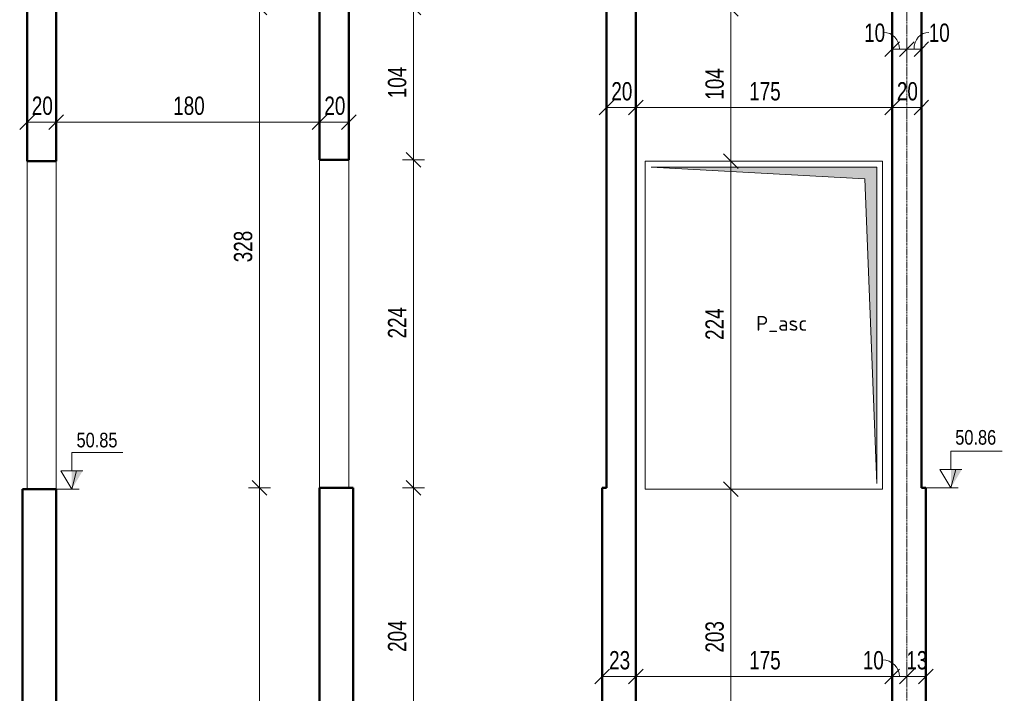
# Model space of a CAD drawing. Header units: millimetres. Extents: x 8507 to 240958, y -8745 to 78383.
# Tile 58 of 71: x 135219 to 141943, y 49456 to 54056. Entities that reach past the tile are written whole.
import ezdxf

# ---------------------------------------------------------------- set-up
doc = ezdxf.new("R2010")
doc.units = ezdxf.units.MM
doc.linetypes.add('Ligne de quadrillage', pattern=[22.225, 12.7, -3.175, 3.175, -3.175])
for name, color, linetype, lineweight in [('A-ANNO-DIMS', 211, 'Continuous', 9), ('A-ANNO-DIMS-50', 211, 'Continuous', 9), ('A-DETL-GENF', 92, 'Continuous', 5), ('A-DOOR', 31, 'Continuous', 9), ('A-DOOR-IDEN', 31, 'Continuous', 9), ('A-WALL', 113, 'Continuous', 9), ('G-ANNO-DIMS', 111, 'Continuous', 9), ('S-GRID', 1, 'Continuous', 9)]:
    doc.layers.add(name, color=color, linetype=linetype, lineweight=lineweight)
doc.styles.add('Arial Narrow_4', font='ARIALN.TTF', dxfattribs={"width": 0.9, "height": 125})
doc.styles.add('Arial_1', font='arial.ttf', dxfattribs={"width": 0.8, "height": 100})
doc.styles.add('ISOCPEUR', font='isocpeur.ttf', dxfattribs={"height": 100})
doc.dimstyles.new('AB6_1_50_-_GB_2', dxfattribs={"dimscale": 304.8, "dimtxt": 127.928872, "dimasz": 0.328084, "dimexe": 0.246063, "dimexo": 0.0625, "dimgap": 0.04101, "dimtad": 1, "dimdec": 0, "dimlfac": 0.1, "dimdsep": 46, "dimtxsty": 'Arial Narrow_4', "dimblk1": 'OBLIQUE', "dimblk2": 'OBLIQUE', "dimsah": 1, "dimcen": 0.09, "dimazin": 0, "dimtfac": 1, "dimtdec": 4, "dimtix": 1, "dimtmove": 1, "dimatfit": 3, "dimfxl": 0.246063, "dimfxlon": 1, "dimtvp": 1, "dimtolj": 1, "dimtzin": 0, "dimarcsym": 2})
doc.dimstyles.new('AB6_1_50_-_GB_3', dxfattribs={"dimscale": 304.8, "dimtxt": 127.928872, "dimasz": 0.328084, "dimexe": 0.246063, "dimexo": 0.0625, "dimgap": 0.04101, "dimtad": 1, "dimdec": 0, "dimlfac": 0.1, "dimdsep": 46, "dimtxsty": 'Arial Narrow_4', "dimblk1": 'OBLIQUE', "dimblk2": 'OBLIQUE', "dimsah": 1, "dimcen": 0.09, "dimazin": 0, "dimtfac": 1, "dimtdec": 4, "dimtix": 1, "dimtmove": 0, "dimatfit": 3, "dimfxl": 0.246063, "dimfxlon": 1, "dimtvp": 1, "dimtolj": 1, "dimtzin": 0, "dimarcsym": 2})

# ---------------------------------------------------------------- blocks, each defined once
blk = doc.blocks.new('G_PORTE_BA - P_asc-2882395-R-1 P-Asc 2 variante')
at = {"layer": 'A-DETL-GENF', "lineweight": 9}
blk.add_hatch(color=256, dxfattribs=at).paths.add_polyline_path([(61533.6, 50890), (61533.6, 53050), (59993.6, 53050), (61453.6, 52970)])
at = {"layer": 'A-DETL-GENF'}
for p, q in [((61533.6, 53050), (59993.6, 53050)), ((59993.6, 53050), (61453.6, 52970)), ((61533.6, 50890), (61533.6, 53050)), ((61453.6, 52970), (61533.6, 50890))]:
    blk.add_line(p, q, dxfattribs=at)
blk = doc.blocks.new('DIMBLOCK435-R-1 P-Asc variante')
at = {"layer": 'A-ANNO-DIMS-50'}
for p, q in [((137908, 54140), (137833, 54140)), ((137908, 54140), (137908, 53100)), ((137908, 54140), (137983, 54140)), ((137908, 53100), (137833, 53100)), ((137908, 53100), (137983, 53100))]:
    blk.add_line(p, q, dxfattribs=at)
at = {"layer": 'A-ANNO-DIMS-50', "lineweight": 18}
for p, q in [((137908, 54140), (137858, 54190)), ((137908, 54140), (137958, 54090)), ((137908, 53100), (137858, 53150)), ((137908, 53100), (137958, 53050))]:
    blk.add_line(p, q, dxfattribs=at)
at = {"layer": 'A-ANNO-DIMS-50', "color": 0, "insert": (137733.9, 53519.5), "char_height": 125, "width": 241.237, "attachment_point": 1, "rotation": 90, "line_spacing_factor": 0.974696, "style": 'Arial Narrow_4'}
blk.add_mtext('104', dxfattribs=at)
blk = doc.blocks.new('_Oblique')
at = {"color": 0, "linetype": 'ByBlock', "lineweight": -2}
blk.add_line((-0.5, -0.5), (0.5, 0.5), dxfattribs=at)
blk = doc.blocks.new('DIMBLOCK436-R-1 P-Asc variante')
at = {"layer": 'A-ANNO-DIMS-50', "lineweight": 18}
for p, q in [((137908, 53100), (137858, 53150)), ((137908, 53100), (137958, 53050)), ((137908, 50860), (137858, 50910)), ((137908, 50860), (137958, 50810))]:
    blk.add_line(p, q, dxfattribs=at)
at = {"layer": 'A-ANNO-DIMS-50'}
for p, q in [((137908, 53100), (137833, 53100)), ((137908, 53100), (137908, 50860)), ((137908, 53100), (137983, 53100)), ((137908, 50860), (137833, 50860)), ((137908, 50860), (137983, 50860))]:
    blk.add_line(p, q, dxfattribs=at)
at = {"layer": 'A-ANNO-DIMS-50', "color": 0, "insert": (137733.9, 51879.5), "char_height": 125, "width": 241.237, "attachment_point": 1, "rotation": 90, "line_spacing_factor": 0.974696, "style": 'Arial Narrow_4'}
blk.add_mtext('224', dxfattribs=at)
blk = doc.blocks.new('DIMBLOCK437-R-1 P-Asc variante')
at = {"layer": 'A-ANNO-DIMS-50', "lineweight": 18}
for p, q in [((137908, 50860), (137858, 50910)), ((137908, 50860), (137958, 50810)), ((137908, 48820), (137858, 48870)), ((137908, 48820), (137958, 48770))]:
    blk.add_line(p, q, dxfattribs=at)
at = {"layer": 'A-ANNO-DIMS-50'}
for p, q in [((137908, 50860), (137833, 50860)), ((137908, 50860), (137908, 48820)), ((137908, 50860), (137983, 50860)), ((137908, 48820), (137833, 48820)), ((137908, 48820), (137983, 48820))]:
    blk.add_line(p, q, dxfattribs=at)
at = {"layer": 'A-ANNO-DIMS-50', "color": 0, "insert": (137733.9, 49739.5), "char_height": 125, "width": 241.237, "attachment_point": 1, "rotation": 90, "line_spacing_factor": 0.974696, "style": 'Arial Narrow_4'}
blk.add_mtext('204', dxfattribs=at)
blk = doc.blocks.new('Cotes d_élévation - M_Cote d_élévation - Extérieur rempli-1422902-R-1 P-Asc variante')
at = {"layer": 'G-ANNO-DIMS'}
blk.add_hatch(color=256, dxfattribs=at).paths.add_polyline_path([(8695.7, 41970), (8695.7, 42095), (8770.7, 42095)])
for p, q in [((8695.7, 42095), (8695.7, 42220)), ((8695.7, 42220), (9045.7, 42220)), ((8695.7, 41970), (8620.7, 42095)), ((8695.7, 42095), (8620.7, 42095)), ((8770.7, 42095), (8695.7, 42095)), ((8729.1, 42095), (8695.7, 41970)), ((8645.7, 41970), (8745.7, 41970))]:
    blk.add_line(p, q, dxfattribs=at)
blk = doc.blocks.new('DIMBLOCK445-R-1 P-Asc variante')
at = {"layer": 'A-ANNO-DIMS-50'}
for p, q in [((135269.1, 53356.8), (135269.1, 53431.8)), ((135469.1, 53356.8), (135469.1, 53431.8)), ((135269.1, 53356.8), (135469.1, 53356.8)), ((135269.1, 53356.8), (135269.1, 53281.8)), ((135469.1, 53356.8), (135469.1, 53281.8))]:
    blk.add_line(p, q, dxfattribs=at)
at = {"layer": 'A-ANNO-DIMS-50', "lineweight": 18}
for p, q in [((135269.1, 53356.8), (135319.1, 53406.8)), ((135469.1, 53356.8), (135519.1, 53406.8)), ((135269.1, 53356.8), (135219.1, 53306.8)), ((135469.1, 53356.8), (135419.1, 53306.8))]:
    blk.add_line(p, q, dxfattribs=at)
at = {"layer": 'A-ANNO-DIMS-50', "color": 0, "insert": (135302.1, 53530.9), "char_height": 125, "width": 160.825, "attachment_point": 1, "line_spacing_factor": 0.974696, "style": 'Arial Narrow_4'}
blk.add_mtext('20', dxfattribs=at)
blk = doc.blocks.new('DIMBLOCK446-R-1 P-Asc variante')
at = {"layer": 'A-ANNO-DIMS-50'}
for p, q in [((135469.1, 53356.8), (135469.1, 53431.8)), ((137266.7, 53356.8), (137266.7, 53431.8)), ((135469.1, 53356.8), (137266.7, 53356.8)), ((135469.1, 53356.8), (135469.1, 53281.8)), ((137266.7, 53356.8), (137266.7, 53281.8))]:
    blk.add_line(p, q, dxfattribs=at)
at = {"layer": 'A-ANNO-DIMS-50', "lineweight": 18}
for p, q in [((135469.1, 53356.8), (135519.1, 53406.8)), ((137266.7, 53356.8), (137316.7, 53406.8)), ((135469.1, 53356.8), (135419.1, 53306.8)), ((137266.7, 53356.8), (137216.7, 53306.8))]:
    blk.add_line(p, q, dxfattribs=at)
at = {"layer": 'A-ANNO-DIMS-50', "color": 0, "insert": (136267.4, 53530.9), "char_height": 125, "width": 241.237, "attachment_point": 1, "line_spacing_factor": 0.974696, "style": 'Arial Narrow_4'}
blk.add_mtext('180', dxfattribs=at)
blk = doc.blocks.new('DIMBLOCK447-R-1 P-Asc variante')
at = {"layer": 'A-ANNO-DIMS-50'}
for p, q in [((137266.7, 53356.8), (137266.7, 53431.8)), ((137466.7, 53356.8), (137466.7, 53431.8)), ((137266.7, 53356.8), (137466.7, 53356.8)), ((137266.7, 53356.8), (137266.7, 53281.8)), ((137466.7, 53356.8), (137466.7, 53281.8))]:
    blk.add_line(p, q, dxfattribs=at)
at = {"layer": 'A-ANNO-DIMS-50', "lineweight": 18}
for p, q in [((137266.7, 53356.8), (137316.7, 53406.8)), ((137466.7, 53356.8), (137516.7, 53406.8)), ((137266.7, 53356.8), (137216.7, 53306.8)), ((137466.7, 53356.8), (137416.7, 53306.8))]:
    blk.add_line(p, q, dxfattribs=at)
at = {"layer": 'A-ANNO-DIMS-50', "color": 0, "insert": (137299.7, 53530.9), "char_height": 125, "width": 160.825, "attachment_point": 1, "line_spacing_factor": 0.974696, "style": 'Arial Narrow_4'}
blk.add_mtext('20', dxfattribs=at)
blk = doc.blocks.new('DIMBLOCK455-R-1 P-Asc variante')
at = {"layer": 'A-ANNO-DIMS-50'}
for p, q in [((136855.8, 54140), (136780.8, 54140)), ((136855.8, 54140), (136855.8, 50860)), ((136855.8, 54140), (136930.8, 54140)), ((136855.8, 50860), (136780.8, 50860)), ((136855.8, 50860), (136930.8, 50860))]:
    blk.add_line(p, q, dxfattribs=at)
at = {"layer": 'A-ANNO-DIMS-50', "lineweight": 18}
for p, q in [((136855.8, 54140), (136805.8, 54190)), ((136855.8, 54140), (136905.8, 54090)), ((136855.8, 50860), (136805.8, 50910)), ((136855.8, 50860), (136905.8, 50810))]:
    blk.add_line(p, q, dxfattribs=at)
at = {"layer": 'A-ANNO-DIMS-50', "color": 0, "insert": (136681.8, 52399.5), "char_height": 125, "width": 241.237, "attachment_point": 1, "rotation": 90, "line_spacing_factor": 0.974696, "style": 'Arial Narrow_4'}
blk.add_mtext('328', dxfattribs=at)
blk = doc.blocks.new('DIMBLOCK456-R-1 P-Asc variante')
at = {"layer": 'A-ANNO-DIMS-50', "lineweight": 18}
for p, q in [((136855.8, 50860), (136805.8, 50910)), ((136855.8, 50860), (136905.8, 50810)), ((136855.8, 46580), (136805.8, 46630)), ((136855.8, 46580), (136905.8, 46530))]:
    blk.add_line(p, q, dxfattribs=at)
at = {"layer": 'A-ANNO-DIMS-50'}
for p, q in [((136855.8, 50860), (136780.8, 50860)), ((136855.8, 50860), (136855.8, 46580)), ((136855.8, 50860), (136930.8, 50860)), ((136855.8, 46580), (136780.8, 46580)), ((136855.8, 46580), (136930.8, 46580))]:
    blk.add_line(p, q, dxfattribs=at)
at = {"layer": 'A-ANNO-DIMS-50', "color": 0, "insert": (136681.8, 48619.5), "char_height": 125, "width": 241.237, "attachment_point": 1, "rotation": 90, "line_spacing_factor": 0.974696, "style": 'Arial Narrow_4'}
blk.add_mtext('428', dxfattribs=at)
blk = doc.blocks.new('DIMBLOCK459-R-1 P-Asc 2 variante')
at = {"layer": 'A-ANNO-DIMS-50'}
for p, q in [((139196.2, 49570.7), (139196.2, 49645.7)), ((139426.2, 49570.7), (139426.2, 49645.7)), ((139196.2, 49570.7), (139426.2, 49570.7)), ((139196.2, 49570.7), (139196.2, 49495.7)), ((139426.2, 49570.7), (139426.2, 49495.7))]:
    blk.add_line(p, q, dxfattribs=at)
at = {"layer": 'A-ANNO-DIMS-50', "lineweight": 18}
for p, q in [((139196.2, 49570.7), (139246.2, 49620.7)), ((139426.2, 49570.7), (139476.2, 49620.7)), ((139196.2, 49570.7), (139146.2, 49520.7)), ((139426.2, 49570.7), (139376.2, 49520.7))]:
    blk.add_line(p, q, dxfattribs=at)
at = {"layer": 'A-ANNO-DIMS-50', "color": 0, "insert": (139244.2, 49744.8), "char_height": 125, "width": 160.825, "attachment_point": 1, "line_spacing_factor": 0.974696, "style": 'Arial Narrow_4'}
blk.add_mtext('23', dxfattribs=at)
blk = doc.blocks.new('DIMBLOCK460-R-1 P-Asc 2 variante')
at = {"layer": 'A-ANNO-DIMS-50'}
for p, q in [((139426.2, 49570.7), (139426.2, 49645.7)), ((141176.2, 49570.7), (141176.2, 49645.7)), ((139426.2, 49570.7), (141176.2, 49570.7)), ((139426.2, 49570.7), (139426.2, 49495.7)), ((141176.2, 49570.7), (141176.2, 49495.7))]:
    blk.add_line(p, q, dxfattribs=at)
at = {"layer": 'A-ANNO-DIMS-50', "lineweight": 18}
for p, q in [((139426.2, 49570.7), (139476.2, 49620.7)), ((141176.2, 49570.7), (141226.2, 49620.7)), ((139426.2, 49570.7), (139376.2, 49520.7)), ((141176.2, 49570.7), (141126.2, 49520.7))]:
    blk.add_line(p, q, dxfattribs=at)
at = {"layer": 'A-ANNO-DIMS-50', "color": 0, "insert": (140200.7, 49744.8), "char_height": 125, "width": 241.237, "attachment_point": 1, "line_spacing_factor": 0.974696, "style": 'Arial Narrow_4'}
blk.add_mtext('175', dxfattribs=at)
blk = doc.blocks.new('DIMBLOCK461-R-1 P-Asc 2 variante')
at = {"layer": 'A-ANNO-DIMS-50'}
for p, q in [((141176.2, 49570.7), (141176.2, 49645.7)), ((141276.2, 49570.7), (141276.2, 49645.7)), ((141176.2, 49570.7), (141276.2, 49570.7)), ((141176.2, 49570.7), (141176.2, 49495.7)), ((141276.2, 49570.7), (141276.2, 49495.7))]:
    blk.add_line(p, q, dxfattribs=at)
at = {"layer": 'A-ANNO-DIMS-50', "lineweight": 18}
for p, q in [((141176.2, 49570.7), (141226.2, 49620.7)), ((141276.2, 49570.7), (141326.2, 49620.7)), ((141176.2, 49570.7), (141126.2, 49520.7)), ((141276.2, 49570.7), (141226.2, 49520.7))]:
    blk.add_line(p, q, dxfattribs=at)
at = {"layer": 'A-ANNO-DIMS-50'}
blk.add_ellipse((141110.6, 49570.7), major_axis=(115.6, 0), ratio=0.986016, start_param=0, end_param=1.570796, dxfattribs=at)
at = {"layer": 'A-ANNO-DIMS-50', "color": 0, "insert": (140976.5, 49744.8), "char_height": 125, "width": 160.825, "attachment_point": 1, "line_spacing_factor": 0.974696, "style": 'Arial Narrow_4'}
blk.add_mtext('10', dxfattribs=at)
blk = doc.blocks.new('DIMBLOCK462-R-1 P-Asc 2 variante')
at = {"layer": 'A-ANNO-DIMS-50'}
for p, q in [((141276.2, 49570.7), (141276.2, 49645.7)), ((141406.2, 49570.7), (141406.2, 49645.7)), ((141276.2, 49570.7), (141406.2, 49570.7)), ((141276.2, 49570.7), (141276.2, 49495.7)), ((141406.2, 49570.7), (141406.2, 49495.7))]:
    blk.add_line(p, q, dxfattribs=at)
at = {"layer": 'A-ANNO-DIMS-50', "lineweight": 18}
for p, q in [((141276.2, 49570.7), (141326.2, 49620.7)), ((141406.2, 49570.7), (141456.2, 49620.7)), ((141276.2, 49570.7), (141226.2, 49520.7)), ((141406.2, 49570.7), (141356.2, 49520.7))]:
    blk.add_line(p, q, dxfattribs=at)
at = {"layer": 'A-ANNO-DIMS-50', "color": 0, "insert": (141274.2, 49744.8), "char_height": 125, "width": 160.825, "attachment_point": 1, "line_spacing_factor": 0.974696, "style": 'Arial Narrow_4'}
blk.add_mtext('13', dxfattribs=at)
blk = doc.blocks.new('DIMBLOCK471-R-1 P-Asc 2 variante')
at = {"layer": 'A-ANNO-DIMS-50', "lineweight": 18}
for p, q in [((140075.8, 50850), (140025.8, 50900)), ((140075.8, 50850), (140125.8, 50800)), ((140075.8, 48820), (140025.8, 48870)), ((140075.8, 48820), (140125.8, 48770))]:
    blk.add_line(p, q, dxfattribs=at)
at = {"layer": 'A-ANNO-DIMS-50'}
for p, q in [((140075.8, 50850), (140000.8, 50850)), ((140075.8, 48820), (140075.8, 50850)), ((140075.8, 50850), (140150.8, 50850)), ((140075.8, 48820), (140000.8, 48820)), ((140075.8, 48820), (140150.8, 48820))]:
    blk.add_line(p, q, dxfattribs=at)
at = {"layer": 'A-ANNO-DIMS-50', "color": 0, "insert": (139901.8, 49734.5), "char_height": 125, "width": 241.237, "attachment_point": 1, "rotation": 90, "line_spacing_factor": 0.974696, "style": 'Arial Narrow_4'}
blk.add_mtext('203', dxfattribs=at)
blk = doc.blocks.new('DIMBLOCK472-R-1 P-Asc 2 variante')
at = {"layer": 'A-ANNO-DIMS-50', "lineweight": 18}
for p, q in [((140075.8, 53090), (140025.8, 53140)), ((140075.8, 53090), (140125.8, 53040)), ((140075.8, 50850), (140025.8, 50900)), ((140075.8, 50850), (140125.8, 50800))]:
    blk.add_line(p, q, dxfattribs=at)
at = {"layer": 'A-ANNO-DIMS-50'}
for p, q in [((140075.8, 53090), (140000.8, 53090)), ((140075.8, 50850), (140075.8, 53090)), ((140075.8, 53090), (140150.8, 53090)), ((140075.8, 50850), (140000.8, 50850)), ((140075.8, 50850), (140150.8, 50850))]:
    blk.add_line(p, q, dxfattribs=at)
at = {"layer": 'A-ANNO-DIMS-50', "color": 0, "insert": (139901.8, 51869.5), "char_height": 125, "width": 241.237, "attachment_point": 1, "rotation": 90, "line_spacing_factor": 0.974696, "style": 'Arial Narrow_4'}
blk.add_mtext('224', dxfattribs=at)
blk = doc.blocks.new('DIMBLOCK473-R-1 P-Asc 2 variante')
at = {"layer": 'A-ANNO-DIMS-50'}
for p, q in [((140075.8, 54130), (140000.8, 54130)), ((140075.8, 53090), (140075.8, 54130)), ((140075.8, 54130), (140150.8, 54130)), ((140075.8, 53090), (140000.8, 53090)), ((140075.8, 53090), (140150.8, 53090))]:
    blk.add_line(p, q, dxfattribs=at)
at = {"layer": 'A-ANNO-DIMS-50', "lineweight": 18}
for p, q in [((140075.8, 54130), (140025.8, 54180)), ((140075.8, 54130), (140125.8, 54080)), ((140075.8, 53090), (140025.8, 53140)), ((140075.8, 53090), (140125.8, 53040))]:
    blk.add_line(p, q, dxfattribs=at)
at = {"layer": 'A-ANNO-DIMS-50', "color": 0, "insert": (139901.8, 53509.5), "char_height": 125, "width": 241.237, "attachment_point": 1, "rotation": 90, "line_spacing_factor": 0.974696, "style": 'Arial Narrow_4'}
blk.add_mtext('104', dxfattribs=at)
blk = doc.blocks.new('DIMBLOCK477-R-1 P-Asc 2 variante')
at = {"layer": 'A-ANNO-DIMS-50'}
for p, q in [((139226.2, 53455.5), (139226.2, 53530.5)), ((139426.2, 53455.5), (139426.2, 53530.5)), ((139226.2, 53455.5), (139426.2, 53455.5)), ((139226.2, 53455.5), (139226.2, 53380.5)), ((139426.2, 53455.5), (139426.2, 53380.5))]:
    blk.add_line(p, q, dxfattribs=at)
at = {"layer": 'A-ANNO-DIMS-50', "lineweight": 18}
for p, q in [((139226.2, 53455.5), (139176.2, 53405.5)), ((139226.2, 53455.5), (139276.2, 53505.5)), ((139426.2, 53455.5), (139376.2, 53405.5)), ((139426.2, 53455.5), (139476.2, 53505.5))]:
    blk.add_line(p, q, dxfattribs=at)
at = {"layer": 'A-ANNO-DIMS-50', "color": 0, "insert": (139259.2, 53629.6), "char_height": 125, "width": 160.825, "attachment_point": 1, "line_spacing_factor": 0.974696, "style": 'Arial Narrow_4'}
blk.add_mtext('20', dxfattribs=at)
blk = doc.blocks.new('DIMBLOCK478-R-1 P-Asc 2 variante')
at = {"layer": 'A-ANNO-DIMS-50'}
for p, q in [((139426.2, 53455.5), (139426.2, 53530.5)), ((141176.2, 53455.5), (141176.2, 53530.5)), ((139426.2, 53455.5), (141176.2, 53455.5)), ((139426.2, 53455.5), (139426.2, 53380.5)), ((141176.2, 53455.5), (141176.2, 53380.5))]:
    blk.add_line(p, q, dxfattribs=at)
at = {"layer": 'A-ANNO-DIMS-50', "lineweight": 18}
for p, q in [((139426.2, 53455.5), (139376.2, 53405.5)), ((139426.2, 53455.5), (139476.2, 53505.5)), ((141176.2, 53455.5), (141126.2, 53405.5)), ((141176.2, 53455.5), (141226.2, 53505.5))]:
    blk.add_line(p, q, dxfattribs=at)
at = {"layer": 'A-ANNO-DIMS-50', "color": 0, "insert": (140200.7, 53629.6), "char_height": 125, "width": 241.237, "attachment_point": 1, "line_spacing_factor": 0.974696, "style": 'Arial Narrow_4'}
blk.add_mtext('175', dxfattribs=at)
blk = doc.blocks.new('DIMBLOCK479-R-1 P-Asc 2 variante')
at = {"layer": 'A-ANNO-DIMS-50'}
for p, q in [((141176.2, 53455.5), (141176.2, 53530.5)), ((141376.2, 53455.5), (141376.2, 53530.5)), ((141176.2, 53455.5), (141376.2, 53455.5)), ((141176.2, 53455.5), (141176.2, 53380.5)), ((141376.2, 53455.5), (141376.2, 53380.5))]:
    blk.add_line(p, q, dxfattribs=at)
at = {"layer": 'A-ANNO-DIMS-50', "lineweight": 18}
for p, q in [((141176.2, 53455.5), (141126.2, 53405.5)), ((141176.2, 53455.5), (141226.2, 53505.5)), ((141376.2, 53455.5), (141326.2, 53405.5)), ((141376.2, 53455.5), (141426.2, 53505.5))]:
    blk.add_line(p, q, dxfattribs=at)
at = {"layer": 'A-ANNO-DIMS-50', "color": 0, "insert": (141209.2, 53629.6), "char_height": 125, "width": 160.825, "attachment_point": 1, "line_spacing_factor": 0.974696, "style": 'Arial Narrow_4'}
blk.add_mtext('20', dxfattribs=at)
blk = doc.blocks.new('DIMBLOCK480-R-1 P-Asc 2 variante')
at = {"layer": 'A-ANNO-DIMS-50'}
for p, q in [((141176.2, 53855.5), (141176.2, 53930.5)), ((141276.2, 53855.5), (141276.2, 53930.5)), ((141176.2, 53855.5), (141276.2, 53855.5)), ((141176.2, 53855.5), (141176.2, 53780.5)), ((141276.2, 53855.5), (141276.2, 53780.5))]:
    blk.add_line(p, q, dxfattribs=at)
at = {"layer": 'A-ANNO-DIMS-50', "lineweight": 18}
for p, q in [((141176.2, 53855.5), (141226.2, 53905.5)), ((141276.2, 53855.5), (141326.2, 53905.5)), ((141176.2, 53855.5), (141126.2, 53805.5)), ((141276.2, 53855.5), (141226.2, 53805.5))]:
    blk.add_line(p, q, dxfattribs=at)
at = {"layer": 'A-ANNO-DIMS-50'}
blk.add_ellipse((141119.8, 53855.5), major_axis=(0, 114), ratio=0.932695, start_param=4.712389, end_param=6.283185, dxfattribs=at)
at = {"layer": 'A-ANNO-DIMS-50', "color": 0, "insert": (140985.8, 54029.6), "char_height": 125, "width": 160.825, "attachment_point": 1, "line_spacing_factor": 0.974696, "style": 'Arial Narrow_4'}
blk.add_mtext('10', dxfattribs=at)
blk = doc.blocks.new('DIMBLOCK481-R-1 P-Asc 2 variante')
at = {"layer": 'A-ANNO-DIMS-50'}
for p, q in [((141276.2, 53855.5), (141276.2, 53930.5)), ((141376.2, 53855.5), (141376.2, 53930.5)), ((141276.2, 53855.5), (141376.2, 53855.5)), ((141276.2, 53855.5), (141276.2, 53780.5)), ((141376.2, 53855.5), (141376.2, 53780.5))]:
    blk.add_line(p, q, dxfattribs=at)
at = {"layer": 'A-ANNO-DIMS-50', "lineweight": 18}
for p, q in [((141276.2, 53855.5), (141326.2, 53905.5)), ((141376.2, 53855.5), (141426.2, 53905.5)), ((141276.2, 53855.5), (141226.2, 53805.5)), ((141376.2, 53855.5), (141326.2, 53805.5))]:
    blk.add_line(p, q, dxfattribs=at)
at = {"layer": 'A-ANNO-DIMS-50'}
blk.add_ellipse((141426.7, 53855.5), major_axis=(0, 114), ratio=0.881274, start_param=0, end_param=1.570796, dxfattribs=at)
at = {"layer": 'A-ANNO-DIMS-50', "color": 0, "insert": (141426.7, 54029.6), "char_height": 125, "width": 160.825, "attachment_point": 1, "line_spacing_factor": 0.974696, "style": 'Arial Narrow_4'}
blk.add_mtext('10', dxfattribs=at)
blk = doc.blocks.new('Cotes d_élévation - M_Cote d_élévation - Extérieur rempli-1422902-R-1 P-Asc 2 variante')
at = {"layer": 'G-ANNO-DIMS'}
blk.add_hatch(color=256, dxfattribs=at).paths.add_polyline_path([(62267.1, 40870), (62267.1, 40995), (62342.1, 40995)])
for p, q in [((62267.1, 40995), (62267.1, 41120)), ((62267.1, 41120), (62617.1, 41120)), ((62267.1, 40870), (62192.1, 40995)), ((62267.1, 40995), (62192.1, 40995)), ((62342.1, 40995), (62267.1, 40995)), ((62300.4, 40995), (62267.1, 40870)), ((62217.1, 40870), (62317.1, 40870))]:
    blk.add_line(p, q, dxfattribs=at)

msp = doc.modelspace()

# ---------------------------------------------------------------- linework, layer by layer
at = {"layer": 'A-WALL', "lineweight": 50}
for p, q in [((139226.2, 57540), (139226.2, 50860)), ((139426.2, 46580), (139426.2, 57540)), ((141176.2, 57540), (141176.2, 46690)), ((141376.2, 50860), (141376.2, 57540)), ((135269.11, 54130), (135269.11, 53090)), ((135469.11, 53090), (135469.11, 54130)), ((137266.74, 54140), (137266.74, 53100)), ((137466.74, 53100), (137466.74, 54140)), ((135269.11, 53090), (135469.11, 53090)), ((137266.74, 53100), (137466.74, 53100)), ((135469.11, 50850), (135239.11, 50850)), ((135239.11, 50850), (135239.11, 48820)), ((135469.11, 48820), (135469.11, 50850)), ((137496.74, 50860), (137266.74, 50860)), ((137266.74, 50860), (137266.74, 48820)), ((137496.74, 48820), (137496.74, 50860)), ((139196.2, 50860), (139196.2, 46580)), ((139226.2, 50860), (139196.2, 50860)), ((141406.2, 50860), (141376.2, 50860)), ((141406.2, 46690), (141406.2, 50860))]:
    msp.add_line(p, q, dxfattribs=at)
at = {"layer": 'A-WALL'}
for p, q in [((135269.11, 50850), (135269.11, 53090)), ((135469.11, 53090), (135469.11, 50850)), ((137266.74, 50860), (137266.74, 53100)), ((137466.74, 53100), (137466.74, 50860)), ((139491.2, 50850), (139491.2, 53090)), ((139491.2, 53090), (141111.2, 53090)), ((141111.2, 53090), (141111.2, 50850)), ((135469.11, 50850), (135469.11, 50850)), ((141111.2, 50850), (139491.2, 50850))]:
    msp.add_line(p, q, dxfattribs=at)
at = {"layer": 'G-ANNO-DIMS'}
for p, q in [((135416.56, 50850), (135607.81, 50850)), ((135607.81, 50850), (135574.55, 50850)), ((141406.2, 50860), (141625.43, 50860)), ((141625.43, 50860), (141577.93, 50860))]:
    msp.add_line(p, q, dxfattribs=at)
at = {"layer": 'S-GRID', "linetype": 'Ligne de quadrillage'}
msp.add_line((141276.2, 39982.96), (141276.2, 58188.04), dxfattribs=at)

# ---------------------------------------------------------------- block references
at = {"layer": 'A-DOOR'}
msp.add_blockref('G_PORTE_BA - P_asc-2882395-R-1 P-Asc 2 variante', (79537.64, 0), dxfattribs=at)
at = {"layer": 'G-ANNO-DIMS'}
for name, p in [('Cotes d_élévation - M_Cote d_élévation - Extérieur rempli-1422902-R-1 P-Asc variante', (126878.81, 8880)), ('Cotes d_élévation - M_Cote d_élévation - Extérieur rempli-1422902-R-1 P-Asc 2 variante', (79310.86, 9990))]:
    msp.add_blockref(name, p, dxfattribs=at)

# ---------------------------------------------------------------- texts
at = {"layer": 'A-DOOR-IDEN', "insert": (140247.92, 52032.36), "char_height": 100, "width": 464.9787, "attachment_point": 1, "style": 'ISOCPEUR'}
msp.add_mtext('P_asc', dxfattribs=at)
at = {"layer": 'G-ANNO-DIMS', "char_height": 100, "width": 330.5503, "attachment_point": 1, "line_spacing_factor": 0.941778, "style": 'Arial_1', "bg_fill": 3, "box_fill_scale": 1.25, "bg_fill_color": 256, "bg_fill_true_color": 13158600, "bg_fill_transparency": 0}
for s, insert in [('50.85', (135607.28, 51235.65)), ('50.86', (141607.83, 51254.12))]:
    msp.add_mtext(s, dxfattribs=dict(at, insert=insert))

# ---------------------------------------------------------------- dimensions: what is measured, and where the dimension line sits
at = {"layer": 'A-ANNO-DIMS'}
for base, p1, p2, override, picture, middle in [((136855.84, 50860), (136930.84, 54140), (136930.84, 50860), {"dimpost": '<>', "dimfxl": 3280}, 'DIMBLOCK455-R-1 P-Asc variante', (136779.52, 52500)), ((137907.98, 53100), (137832.98, 54140), (137832.98, 53100), {"dimpost": '<>', "dimfxl": 1040}, 'DIMBLOCK435-R-1 P-Asc variante', (137831.65, 53620)), ((140075.84, 54130), (140000.84, 53090), (140000.84, 54130), {"dimpost": '<>', "dimfxl": 1040}, 'DIMBLOCK473-R-1 P-Asc 2 variante', (139999.52, 53610)), ((137907.98, 50860), (137832.98, 53100), (137832.98, 50860), {"dimpost": '<>', "dimfxl": 2240}, 'DIMBLOCK436-R-1 P-Asc variante', (137832.72, 51980)), ((140075.84, 53090), (140000.84, 50850), (140000.84, 53090), {"dimpost": '<>', "dimfxl": 2240}, 'DIMBLOCK472-R-1 P-Asc 2 variante', (140000.59, 51970)), ((136855.84, 46580), (136930.84, 50860), (136930.84, 46580), {"dimpost": '<>', "dimfxl": 4280}, 'DIMBLOCK456-R-1 P-Asc variante', (136779.52, 48720)), ((137907.98, 48820), (137832.98, 50860), (137832.98, 48820), {"dimpost": '<>', "dimfxl": 2040}, 'DIMBLOCK437-R-1 P-Asc variante', (137831.65, 49840)), ((140075.84, 50850), (140000.84, 48820), (140000.84, 50850), {"dimpost": '<>', "dimfxl": 2030}, 'DIMBLOCK471-R-1 P-Asc 2 variante', (139999.52, 49835))]:
    dim = msp.add_linear_dim(base=base, p1=p1, p2=p2, angle=90, dimstyle='AB6_1_50_-_GB_3', override=override, dxfattribs=at)
    dim.commit()
    dim.dimension.update_dxf_attribs({"geometry": picture, "text_midpoint": middle})
for base, p1, p2, picture, middle in [((141276.2, 53855.53), (141176.2, 53930.53), (141276.2, 53930.53), 'DIMBLOCK480-R-1 P-Asc 2 variante', (141066.24, 53946.25)), ((141376.2, 53855.53), (141276.2, 53930.53), (141376.2, 53930.53), 'DIMBLOCK481-R-1 P-Asc 2 variante', (141507.11, 53946.25)), ((141276.2, 49570.74), (141176.2, 49645.74), (141276.2, 49645.74), 'DIMBLOCK461-R-1 P-Asc 2 variante', (141056.95, 49661.46))]:
    dim = msp.add_linear_dim(base=base, p1=p1, p2=p2, dimstyle='AB6_1_50_-_GB_2', override={"dimpost": '<>', "dimfxl": 100}, dxfattribs=at)
    dim.commit()
    dim.dimension.update_dxf_attribs({"geometry": picture, "text_midpoint": middle, "dimtype": 160})
for base, p1, p2, override, picture, middle in [((139426.2, 53455.53), (139226.2, 53530.53), (139426.2, 53530.53), {"dimpost": '<>', "dimfxl": 200}, 'DIMBLOCK477-R-1 P-Asc 2 variante', (139326.2, 53531.85)), ((141176.2, 53455.53), (139426.2, 53530.53), (141176.2, 53530.53), {"dimpost": '<>', "dimfxl": 1750}, 'DIMBLOCK478-R-1 P-Asc 2 variante', (140301.2, 53531.85)), ((141376.2, 53455.53), (141176.2, 53530.53), (141376.2, 53530.53), {"dimpost": '<>', "dimfxl": 200}, 'DIMBLOCK479-R-1 P-Asc 2 variante', (141276.2, 53531.85)), ((135469.11, 53356.85), (135269.11, 53431.85), (135469.11, 53431.85), {"dimpost": '<>', "dimfxl": 200}, 'DIMBLOCK445-R-1 P-Asc variante', (135369.11, 53433.17)), ((137266.74, 53356.85), (135469.11, 53431.85), (137266.74, 53431.85), {"dimpost": '<>', "dimfxl": 1797.62938}, 'DIMBLOCK446-R-1 P-Asc variante', (136367.93, 53433.17)), ((137466.74, 53356.85), (137266.74, 53431.85), (137466.74, 53431.85), {"dimpost": '<>', "dimfxl": 200}, 'DIMBLOCK447-R-1 P-Asc variante', (137366.74, 53433.17)), ((139426.2, 49570.74), (139196.2, 49645.74), (139426.2, 49645.74), {"dimpost": '<>', "dimfxl": 230}, 'DIMBLOCK459-R-1 P-Asc 2 variante', (139311.2, 49647.06)), ((141176.2, 49570.74), (139426.2, 49645.74), (141176.2, 49645.74), {"dimpost": '<>', "dimfxl": 1750}, 'DIMBLOCK460-R-1 P-Asc 2 variante', (140301.2, 49647.06)), ((141406.2, 49570.74), (141276.2, 49645.74), (141406.2, 49645.74), {"dimpost": '<>', "dimfxl": 130}, 'DIMBLOCK462-R-1 P-Asc 2 variante', (141341.2, 49647.06))]:
    dim = msp.add_linear_dim(base=base, p1=p1, p2=p2, dimstyle='AB6_1_50_-_GB_3', override=override, dxfattribs=at)
    dim.commit()
    dim.dimension.update_dxf_attribs({"geometry": picture, "text_midpoint": middle})

doc.saveas('drawing.dxf')
